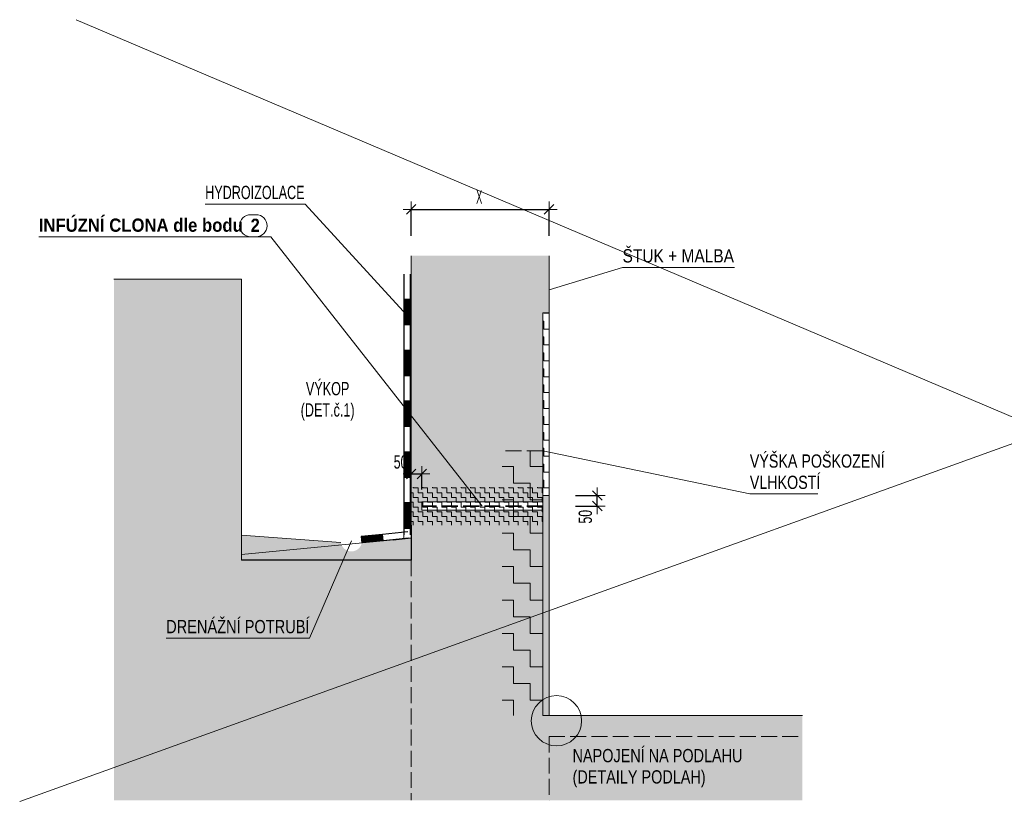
# Model space of a CAD drawing. Header units: millimetres. Extents: x -17177 to 48677, y -60985 to 11467.
# Tile 62 of 71: x -7684 to -3041, y 7601 to 11322. Entities that reach past the tile are written whole.
import ezdxf

# ---------------------------------------------------------------- set-up
doc = ezdxf.new("R2010")
doc.units = ezdxf.units.MM
doc.header["$PDMODE"] = 65
doc.linetypes.add('Carkovana 2x_1_1', pattern=[100, 75, -25])
doc.layers.add('XR$3$INFUZE_1', color=7, linetype='Continuous', lineweight=25)
doc.styles.add('ARIALNARROW', font='ARIALN.TTF')
doc.dimstyles.new('DIMSTYLE_6', dxfattribs={"dimtxt": 62.5, "dimasz": 75, "dimexe": 0, "dimexo": 0, "dimgap": 31.25, "dimtad": 2, "dimdec": 0, "dimrnd": 5, "dimzin": 12, "dimdsep": 46, "dimtxsty": 'ARIALNARROW', "dimblk1": 'ALL_ML_STRICH', "dimblk2": 'ALL_ML_STRICH', "dimsah": 1, "dimcen": 0, "dimclrd": 6, "dimclre": 6, "dimclrt": 6, "dimadec": 0, "dimazin": 0, "dimtfac": 1, "dimtdec": 0, "dimtix": 1, "dimtmove": 2, "dimatfit": 3, "dimfxl": 0, "dimtzin": 0, "dimlwd": 0, "dimlwe": 18, "dimarcsym": 0})
doc.dimstyles.new('DIMSTYLE_7', dxfattribs={"dimtxt": 62.5, "dimasz": 75, "dimexe": 0, "dimexo": 0, "dimgap": 31.25, "dimtad": 2, "dimdec": 0, "dimrnd": 5, "dimzin": 12, "dimdsep": 46, "dimtxsty": 'ARIALNARROW', "dimblk1": 'ALL_ML_STRICH', "dimblk2": 'ALL_ML_STRICH', "dimsah": 1, "dimcen": 0, "dimclrd": 6, "dimclre": 6, "dimclrt": 6, "dimadec": 0, "dimazin": 0, "dimtfac": 1, "dimtdec": 0, "dimtix": 1, "dimtmove": 2, "dimatfit": 3, "dimfxl": 0, "dimtvp": 1.2, "dimtzin": 0, "dimlwd": 0, "dimlwe": 18, "dimarcsym": 0})
doc.dimstyles.new('DIMSTYLE_8', dxfattribs={"dimtxt": 62.5, "dimasz": 75, "dimexe": 0, "dimexo": 0, "dimgap": 31.25, "dimtad": 2, "dimdec": 0, "dimrnd": 5, "dimzin": 12, "dimdsep": 46, "dimtxsty": 'ARIALNARROW', "dimblk1": 'ALL_ML_STRICH', "dimblk2": 'ALL_ML_STRICH', "dimsah": 1, "dimcen": 0, "dimclrd": 6, "dimclre": 6, "dimclrt": 6, "dimadec": 0, "dimazin": 0, "dimtfac": 1, "dimtdec": 0, "dimtix": 1, "dimtmove": 2, "dimatfit": 3, "dimfxl": 0, "dimtvp": 1.2, "dimtzin": 0, "dimlwd": 0, "dimlwe": 18, "dimarcsym": 0})
pattern_1 = [(0, (45, 45), (22.5, 22.5), [22.5, -22.5]), (90, (45, 45), (-22.5, 22.5), [22.5, -22.5])]

# ---------------------------------------------------------------- blocks, each defined once
blk = doc.blocks.new('ALL_ML_STRICH')
at = {"color": 0, "linetype": 'ByBlock', "lineweight": -2}
for p, q in [((-1, 0), (0.5, 0)), ((-0.3, -0.3), (0.3, 0.3)), ((0, -0.5), (0, 0.5))]:
    blk.add_line(p, q, dxfattribs=at)
blk = doc.blocks.new('*D173')
at = {"layer": 'DEFPOINTS', "color": 6, "linetype": 'Continuous', "lineweight": 18}
for p in [(-5837.3, 10427.4), (-5837.3, 10208.3), (-5187.3, 10208.3)]:
    blk.add_point(p, dxfattribs=at)
at = {"layer": 'XR$3$INFUZE_1', "color": 6, "linetype": 'Continuous', "lineweight": -2}
for p, q in [((-5837.3, 10302.8), (-5837.3, 10427.4)), ((-5837.3, 10427.4), (-5187.3, 10427.4)), ((-5187.3, 10302.8), (-5187.3, 10427.4))]:
    blk.add_line(p, q, dxfattribs=at)
at = {"layer": 'XR$3$INFUZE_1', "color": 6, "linetype": 'Continuous', "lineweight": 18, "xscale": 75, "yscale": 75, "zscale": 75, "rotation": 180}
blk.add_blockref('ALL_ML_STRICH', (-5837.3, 10427.4), dxfattribs=at)
at = {"layer": 'XR$3$INFUZE_1', "color": 6, "linetype": 'Continuous', "lineweight": 18, "xscale": 75, "yscale": 75, "zscale": 75}
blk.add_blockref('ALL_ML_STRICH', (-5187.3, 10427.4), dxfattribs=at)
blk = doc.blocks.new('VZOROVÁ ČÁRA_6')
at = {"layer": 'XR$3$INFUZE_1', "color": 1, "linetype": 'Continuous', "lineweight": 25}
for p, q in [((-5973.2, 8893.7), (-6073.3, 8883.7)), ((-6068.1, 8854.1), (-6071.1, 8883.9)), ((-6065.7, 8854.3), (-6068.7, 8884.2)), ((-6063.3, 8854.5), (-6066.3, 8884.4)), ((-6061, 8854.8), (-6063.9, 8884.6)), ((-6058.6, 8855), (-6061.6, 8884.9)), ((-6056.2, 8855.3), (-6059.2, 8885.1)), ((-6053.8, 8855.5), (-6056.8, 8885.3)), ((-6051.4, 8855.7), (-6054.4, 8885.6)), ((-6049, 8856), (-6052, 8885.8)), ((-6046.6, 8856.2), (-6049.6, 8886.1)), ((-6044.2, 8856.5), (-6047.2, 8886.3)), ((-6041.9, 8856.7), (-6044.8, 8886.5)), ((-6039.5, 8856.9), (-6042.4, 8886.8)), ((-6037.1, 8857.2), (-6040.1, 8887)), ((-6034.7, 8857.4), (-6037.7, 8887.3)), ((-6032.3, 8857.6), (-6035.3, 8887.5)), ((-6029.9, 8857.9), (-6032.9, 8887.7)), ((-6027.5, 8858.1), (-6030.5, 8888)), ((-6025.1, 8858.4), (-6028.1, 8888.2)), ((-6022.7, 8858.6), (-6025.7, 8888.4)), ((-6020.4, 8858.8), (-6023.3, 8888.7)), ((-6018, 8859.1), (-6021, 8888.9)), ((-6015.6, 8859.3), (-6018.6, 8889.2)), ((-6013.2, 8859.6), (-6016.2, 8889.4)), ((-6010.8, 8859.8), (-6013.8, 8889.6)), ((-6008.4, 8860), (-6011.4, 8889.9)), ((-6006, 8860.3), (-6009, 8890.1)), ((-6003.6, 8860.5), (-6006.6, 8890.4)), ((-6001.3, 8860.7), (-6004.2, 8890.6)), ((-5998.9, 8861), (-6001.8, 8890.8)), ((-5996.5, 8861.2), (-5999.5, 8891.1)), ((-5994.1, 8861.5), (-5997.1, 8891.3)), ((-5991.7, 8861.7), (-5994.7, 8891.6)), ((-5989.3, 8861.9), (-5992.3, 8891.8)), ((-5986.9, 8862.2), (-5989.9, 8892)), ((-5984.5, 8862.4), (-5987.5, 8892.3)), ((-5982.2, 8862.7), (-5985.1, 8892.5)), ((-5979.8, 8862.9), (-5982.7, 8892.7)), ((-5977.4, 8863.1), (-5980.4, 8893)), ((-5975, 8863.4), (-5978, 8893.2)), ((-5972.6, 8863.6), (-5975.6, 8893.5)), ((-5853.8, 8905.6), (-5973.2, 8893.7)), ((-5970.2, 8863.8), (-5973.2, 8893.7)), ((-5970.2, 8863.8), (-6070.3, 8853.9)), ((-5970.2, 8863.8), (-6070.3, 8853.9)), ((-5970.2, 8863.8), (-6070.3, 8853.9)), ((-5970.2, 8863.8), (-6070.3, 8853.9)), ((-5970.2, 8863.8), (-6070.3, 8853.9))]:
    blk.add_line(p, q, dxfattribs=at)
blk.add_lwpolyline([(-5850.8, 8875.8), (-5970.2, 8863.8), (-6070.3, 8853.9)], dxfattribs=at)
blk.add_lwpolyline([(-5850.8, 8875.8), (-5970.2, 8863.8), (-6070.3, 8853.9)], dxfattribs=at)
blk = doc.blocks.new('VZOROVÁ ČÁRA_7')
at = {"layer": 'XR$3$INFUZE_1', "color": 1, "linetype": 'Continuous', "lineweight": 25}
for p, q in [((-5872.2, 10122), (-5872.3, 10002)), ((-5842.3, 10002), (-5872.3, 10002)), ((-5872.3, 10002), (-5872.3, 9882)), ((-5842.3, 9999.6), (-5872.3, 9999.6)), ((-5842.3, 9997.2), (-5872.3, 9997.2)), ((-5842.3, 9994.8), (-5872.3, 9994.8)), ((-5842.3, 9992.4), (-5872.3, 9992.4)), ((-5842.3, 9990), (-5872.3, 9990)), ((-5842.3, 9987.6), (-5872.3, 9987.6)), ((-5842.3, 9985.2), (-5872.3, 9985.2)), ((-5842.3, 9982.8), (-5872.3, 9982.8)), ((-5842.3, 10002), (-5842.3, 9882)), ((-5842.3, 10002), (-5842.3, 9882)), ((-5842.3, 10002), (-5842.3, 9882)), ((-5842.3, 10002), (-5842.3, 9882)), ((-5842.3, 10002), (-5842.3, 9882)), ((-5842.3, 9980.4), (-5872.3, 9980.4)), ((-5842.3, 9978), (-5872.3, 9978)), ((-5842.3, 9975.6), (-5872.3, 9975.6)), ((-5842.3, 9973.2), (-5872.3, 9973.2)), ((-5842.3, 9970.8), (-5872.3, 9970.8)), ((-5842.3, 9968.4), (-5872.3, 9968.4)), ((-5842.3, 9966), (-5872.3, 9966)), ((-5842.3, 9963.6), (-5872.3, 9963.6)), ((-5842.3, 9961.2), (-5872.3, 9961.2)), ((-5842.3, 9958.8), (-5872.3, 9958.8)), ((-5842.3, 9956.4), (-5872.3, 9956.4)), ((-5842.3, 9954), (-5872.3, 9954)), ((-5842.3, 9951.6), (-5872.3, 9951.6)), ((-5842.3, 9949.2), (-5872.3, 9949.2)), ((-5842.3, 9946.8), (-5872.3, 9946.8)), ((-5842.3, 9944.4), (-5872.3, 9944.4)), ((-5842.3, 9942), (-5872.3, 9942)), ((-5842.3, 9939.6), (-5872.3, 9939.6)), ((-5842.3, 9937.2), (-5872.3, 9937.2)), ((-5842.3, 9934.8), (-5872.3, 9934.8)), ((-5842.3, 9932.4), (-5872.3, 9932.4)), ((-5842.3, 9930), (-5872.3, 9930)), ((-5842.3, 9927.6), (-5872.3, 9927.6)), ((-5842.3, 9925.2), (-5872.3, 9925.2)), ((-5842.3, 9922.8), (-5872.3, 9922.8)), ((-5842.3, 9920.4), (-5872.3, 9920.4)), ((-5842.3, 9918), (-5872.3, 9918)), ((-5842.3, 9915.6), (-5872.3, 9915.6)), ((-5842.3, 9913.2), (-5872.3, 9913.2)), ((-5842.3, 9910.8), (-5872.3, 9910.8)), ((-5842.3, 9908.4), (-5872.3, 9908.4)), ((-5842.3, 9906), (-5872.3, 9906)), ((-5842.3, 9903.6), (-5872.3, 9903.6)), ((-5842.3, 9901.2), (-5872.3, 9901.2)), ((-5842.3, 9898.8), (-5872.3, 9898.8)), ((-5842.3, 9896.4), (-5872.3, 9896.4)), ((-5842.3, 9894), (-5872.3, 9894)), ((-5842.3, 9891.6), (-5872.3, 9891.6)), ((-5842.3, 9889.2), (-5872.3, 9889.2)), ((-5842.3, 9886.8), (-5872.3, 9886.8)), ((-5842.3, 9884.4), (-5872.3, 9884.4)), ((-5872.3, 9882), (-5872.3, 9762)), ((-5842.3, 9882), (-5872.3, 9882)), ((-5842.3, 9762), (-5872.3, 9762)), ((-5872.3, 9762), (-5872.3, 9642)), ((-5842.3, 9759.6), (-5872.3, 9759.6)), ((-5842.3, 9757.2), (-5872.3, 9757.2)), ((-5842.3, 9754.8), (-5872.3, 9754.8)), ((-5842.3, 9752.4), (-5872.3, 9752.4)), ((-5842.3, 9762), (-5842.3, 9642)), ((-5842.3, 9762), (-5842.3, 9642)), ((-5842.3, 9762), (-5842.3, 9642)), ((-5842.3, 9762), (-5842.3, 9642)), ((-5842.3, 9762), (-5842.3, 9642)), ((-5842.3, 9750), (-5872.3, 9750)), ((-5842.3, 9747.6), (-5872.3, 9747.6)), ((-5842.3, 9745.2), (-5872.3, 9745.2)), ((-5842.3, 9742.8), (-5872.3, 9742.8)), ((-5842.3, 9740.4), (-5872.3, 9740.4)), ((-5842.3, 9738), (-5872.3, 9738)), ((-5842.3, 9735.6), (-5872.3, 9735.6)), ((-5842.3, 9733.2), (-5872.3, 9733.2)), ((-5842.3, 9730.8), (-5872.3, 9730.8)), ((-5842.3, 9728.4), (-5872.3, 9728.4)), ((-5842.3, 9726), (-5872.3, 9726)), ((-5842.3, 9723.6), (-5872.3, 9723.6)), ((-5842.3, 9721.2), (-5872.3, 9721.2)), ((-5842.3, 9718.8), (-5872.3, 9718.8)), ((-5842.3, 9716.4), (-5872.3, 9716.4)), ((-5842.3, 9714), (-5872.3, 9714)), ((-5842.3, 9711.6), (-5872.3, 9711.6)), ((-5842.3, 9709.2), (-5872.3, 9709.2)), ((-5842.3, 9706.8), (-5872.3, 9706.8)), ((-5842.3, 9704.4), (-5872.3, 9704.4)), ((-5842.3, 9702), (-5872.3, 9702)), ((-5842.3, 9699.6), (-5872.3, 9699.6)), ((-5842.3, 9697.2), (-5872.3, 9697.2)), ((-5842.3, 9694.8), (-5872.3, 9694.8)), ((-5842.3, 9692.4), (-5872.3, 9692.4)), ((-5842.3, 9690), (-5872.3, 9690)), ((-5842.3, 9687.6), (-5872.3, 9687.6)), ((-5842.3, 9685.2), (-5872.3, 9685.2)), ((-5842.3, 9682.8), (-5872.3, 9682.8)), ((-5842.3, 9680.4), (-5872.3, 9680.4)), ((-5842.3, 9678), (-5872.3, 9678)), ((-5842.3, 9675.6), (-5872.3, 9675.6)), ((-5842.3, 9673.2), (-5872.3, 9673.2)), ((-5842.3, 9670.8), (-5872.3, 9670.8)), ((-5842.3, 9668.4), (-5872.3, 9668.4)), ((-5842.3, 9666), (-5872.3, 9666)), ((-5842.3, 9663.6), (-5872.3, 9663.6)), ((-5842.3, 9661.2), (-5872.3, 9661.2)), ((-5842.3, 9658.8), (-5872.3, 9658.8)), ((-5842.3, 9656.4), (-5872.3, 9656.4)), ((-5842.3, 9654), (-5872.3, 9654)), ((-5842.3, 9651.6), (-5872.3, 9651.6)), ((-5842.3, 9649.2), (-5872.3, 9649.2)), ((-5842.3, 9646.8), (-5872.3, 9646.8)), ((-5842.3, 9644.4), (-5872.3, 9644.4)), ((-5872.3, 9642), (-5872.3, 9522)), ((-5842.3, 9642), (-5872.3, 9642)), ((-5842.3, 9522), (-5872.3, 9522)), ((-5872.3, 9522), (-5872.3, 9402)), ((-5842.3, 9519.6), (-5872.3, 9519.6)), ((-5842.3, 9522), (-5842.3, 9402)), ((-5842.3, 9522), (-5842.3, 9402)), ((-5842.3, 9522), (-5842.3, 9402)), ((-5842.3, 9522), (-5842.3, 9402)), ((-5842.3, 9522), (-5842.3, 9402)), ((-5842.3, 9517.2), (-5872.3, 9517.2)), ((-5842.3, 9514.8), (-5872.3, 9514.8)), ((-5842.3, 9512.4), (-5872.3, 9512.4)), ((-5842.3, 9510), (-5872.3, 9510)), ((-5842.3, 9507.6), (-5872.3, 9507.6)), ((-5842.3, 9505.2), (-5872.3, 9505.2)), ((-5842.3, 9502.8), (-5872.3, 9502.8)), ((-5842.3, 9500.4), (-5872.3, 9500.4)), ((-5842.3, 9498), (-5872.3, 9498)), ((-5842.3, 9495.6), (-5872.3, 9495.6)), ((-5842.3, 9493.2), (-5872.3, 9493.2)), ((-5842.3, 9490.8), (-5872.3, 9490.8)), ((-5842.3, 9488.4), (-5872.3, 9488.4)), ((-5842.3, 9486), (-5872.3, 9486)), ((-5842.3, 9483.6), (-5872.3, 9483.6)), ((-5842.3, 9481.2), (-5872.3, 9481.2)), ((-5842.3, 9478.8), (-5872.3, 9478.8)), ((-5842.3, 9476.4), (-5872.3, 9476.4)), ((-5842.3, 9474), (-5872.3, 9474)), ((-5842.3, 9471.6), (-5872.3, 9471.6)), ((-5842.3, 9469.2), (-5872.3, 9469.2)), ((-5842.3, 9466.8), (-5872.3, 9466.8)), ((-5842.3, 9464.4), (-5872.3, 9464.4)), ((-5842.3, 9462), (-5872.3, 9462)), ((-5842.3, 9459.6), (-5872.3, 9459.6)), ((-5842.3, 9457.2), (-5872.3, 9457.2)), ((-5842.3, 9454.8), (-5872.3, 9454.8)), ((-5842.3, 9452.4), (-5872.3, 9452.4)), ((-5842.3, 9450), (-5872.3, 9450)), ((-5842.3, 9447.6), (-5872.3, 9447.6)), ((-5842.3, 9445.2), (-5872.3, 9445.2)), ((-5842.3, 9442.8), (-5872.3, 9442.8)), ((-5842.3, 9440.4), (-5872.3, 9440.4)), ((-5842.3, 9438), (-5872.3, 9438)), ((-5842.3, 9435.6), (-5872.3, 9435.6)), ((-5842.3, 9433.2), (-5872.3, 9433.2)), ((-5842.3, 9430.8), (-5872.3, 9430.8)), ((-5842.3, 9428.4), (-5872.3, 9428.4)), ((-5842.3, 9426), (-5872.3, 9426)), ((-5842.3, 9423.6), (-5872.3, 9423.6)), ((-5842.3, 9421.2), (-5872.3, 9421.2)), ((-5842.3, 9418.8), (-5872.3, 9418.8)), ((-5842.3, 9416.4), (-5872.3, 9416.4)), ((-5842.3, 9414), (-5872.3, 9414)), ((-5842.3, 9411.6), (-5872.3, 9411.6)), ((-5842.3, 9409.2), (-5872.3, 9409.2)), ((-5842.3, 9406.8), (-5872.3, 9406.8)), ((-5842.3, 9404.4), (-5872.3, 9404.4)), ((-5872.3, 9402), (-5872.3, 9282)), ((-5842.3, 9402), (-5872.3, 9402)), ((-5842.3, 9282), (-5872.3, 9282)), ((-5872.3, 9282), (-5872.3, 9162)), ((-5842.3, 9279.6), (-5872.3, 9279.6)), ((-5842.3, 9277.2), (-5872.3, 9277.2)), ((-5842.3, 9274.8), (-5872.3, 9274.8)), ((-5842.3, 9272.4), (-5872.3, 9272.4)), ((-5842.3, 9270), (-5872.3, 9270)), ((-5842.3, 9267.6), (-5872.3, 9267.6)), ((-5842.3, 9265.2), (-5872.3, 9265.2)), ((-5842.3, 9262.8), (-5872.3, 9262.8)), ((-5842.3, 9260.4), (-5872.3, 9260.4)), ((-5842.3, 9258), (-5872.3, 9258)), ((-5842.3, 9255.6), (-5872.3, 9255.6)), ((-5842.3, 9253.2), (-5872.3, 9253.2)), ((-5842.3, 9250.8), (-5872.3, 9250.8)), ((-5842.3, 9248.4), (-5872.3, 9248.4)), ((-5842.3, 9246), (-5872.3, 9246)), ((-5842.3, 9243.6), (-5872.3, 9243.6)), ((-5842.3, 9241.2), (-5872.3, 9241.2)), ((-5842.3, 9282), (-5842.3, 9162)), ((-5842.3, 9282), (-5842.3, 9162)), ((-5842.3, 9282), (-5842.3, 9162)), ((-5842.3, 9282), (-5842.3, 9162)), ((-5842.3, 9282), (-5842.3, 9162)), ((-5842.3, 9238.8), (-5872.3, 9238.8)), ((-5842.3, 9236.4), (-5872.3, 9236.4)), ((-5842.3, 9234), (-5872.3, 9234)), ((-5842.3, 9231.6), (-5872.3, 9231.6)), ((-5842.3, 9229.2), (-5872.3, 9229.2)), ((-5842.3, 9226.8), (-5872.3, 9226.8)), ((-5842.3, 9224.4), (-5872.3, 9224.4)), ((-5842.3, 9222), (-5872.3, 9222)), ((-5842.3, 9219.6), (-5872.3, 9219.6)), ((-5842.3, 9217.2), (-5872.3, 9217.2)), ((-5842.3, 9214.8), (-5872.3, 9214.8)), ((-5842.3, 9212.4), (-5872.3, 9212.4)), ((-5842.3, 9210), (-5872.3, 9210)), ((-5842.3, 9207.6), (-5872.3, 9207.6)), ((-5842.3, 9205.2), (-5872.3, 9205.2)), ((-5842.3, 9202.8), (-5872.3, 9202.8)), ((-5842.3, 9200.4), (-5872.3, 9200.4)), ((-5842.3, 9198), (-5872.3, 9198)), ((-5842.3, 9195.6), (-5872.3, 9195.6)), ((-5842.3, 9193.2), (-5872.3, 9193.2)), ((-5842.3, 9190.8), (-5872.3, 9190.8)), ((-5842.3, 9188.4), (-5872.3, 9188.4)), ((-5842.3, 9186), (-5872.3, 9186)), ((-5842.3, 9183.6), (-5872.3, 9183.6)), ((-5842.3, 9181.2), (-5872.3, 9181.2)), ((-5842.3, 9178.8), (-5872.3, 9178.8)), ((-5842.3, 9176.4), (-5872.3, 9176.4)), ((-5842.3, 9174), (-5872.3, 9174)), ((-5842.3, 9171.6), (-5872.3, 9171.6)), ((-5842.3, 9169.2), (-5872.3, 9169.2)), ((-5842.3, 9166.8), (-5872.3, 9166.8)), ((-5842.3, 9164.4), (-5872.3, 9164.4)), ((-5872.3, 9162), (-5872.3, 9042)), ((-5842.3, 9162), (-5872.3, 9162)), ((-5842.3, 9042), (-5872.3, 9042)), ((-5872.3, 9042), (-5872.3, 8922)), ((-5842.3, 9039.6), (-5872.3, 9039.6)), ((-5842.3, 9037.2), (-5872.3, 9037.2)), ((-5842.3, 9034.8), (-5872.3, 9034.8)), ((-5842.3, 9032.4), (-5872.3, 9032.4)), ((-5842.3, 9030), (-5872.3, 9030)), ((-5842.3, 9027.6), (-5872.3, 9027.6)), ((-5842.3, 9025.2), (-5872.3, 9025.2)), ((-5842.3, 9022.8), (-5872.3, 9022.8)), ((-5842.3, 9020.4), (-5872.3, 9020.4)), ((-5842.3, 9018), (-5872.3, 9018)), ((-5842.3, 9015.6), (-5872.3, 9015.6)), ((-5842.3, 9013.2), (-5872.3, 9013.2)), ((-5842.3, 9010.8), (-5872.3, 9010.8)), ((-5842.3, 9008.4), (-5872.3, 9008.4)), ((-5842.3, 9042), (-5842.3, 8922)), ((-5842.3, 9042), (-5842.3, 8922)), ((-5842.3, 9042), (-5842.3, 8922)), ((-5842.3, 9042), (-5842.3, 8922)), ((-5842.3, 9042), (-5842.3, 8922)), ((-5842.3, 9006), (-5872.3, 9006)), ((-5842.3, 9003.6), (-5872.3, 9003.6)), ((-5842.3, 9001.2), (-5872.3, 9001.2)), ((-5842.3, 8998.8), (-5872.3, 8998.8)), ((-5842.3, 8996.4), (-5872.3, 8996.4)), ((-5842.3, 8994), (-5872.3, 8994)), ((-5842.3, 8991.6), (-5872.3, 8991.6)), ((-5842.3, 8989.2), (-5872.3, 8989.2)), ((-5842.3, 8986.8), (-5872.3, 8986.8)), ((-5842.3, 8984.4), (-5872.3, 8984.4)), ((-5842.3, 8982), (-5872.3, 8982)), ((-5842.3, 8979.6), (-5872.3, 8979.6)), ((-5842.3, 8977.2), (-5872.3, 8977.2)), ((-5842.3, 8974.8), (-5872.3, 8974.8)), ((-5842.3, 8972.4), (-5872.3, 8972.4)), ((-5842.3, 8970), (-5872.3, 8970)), ((-5842.3, 8967.6), (-5872.3, 8967.6)), ((-5842.3, 8965.2), (-5872.3, 8965.2)), ((-5842.3, 8962.8), (-5872.3, 8962.8)), ((-5842.3, 8960.4), (-5872.3, 8960.4)), ((-5842.3, 8958), (-5872.3, 8958)), ((-5842.3, 8955.6), (-5872.3, 8955.6)), ((-5842.3, 8953.2), (-5872.3, 8953.2)), ((-5842.3, 8950.8), (-5872.3, 8950.8)), ((-5842.3, 8948.4), (-5872.3, 8948.4)), ((-5842.3, 8946), (-5872.3, 8946)), ((-5842.3, 8943.6), (-5872.3, 8943.6)), ((-5842.3, 8941.2), (-5872.3, 8941.2)), ((-5842.3, 8938.8), (-5872.3, 8938.8)), ((-5842.3, 8936.4), (-5872.3, 8936.4)), ((-5842.3, 8934), (-5872.3, 8934)), ((-5842.3, 8931.6), (-5872.3, 8931.6)), ((-5842.3, 8929.2), (-5872.3, 8929.2)), ((-5842.3, 8926.8), (-5872.3, 8926.8)), ((-5842.3, 8924.4), (-5872.3, 8924.4)), ((-5872.3, 8922), (-5872.3, 8890.7)), ((-5842.3, 8922), (-5872.3, 8922)), ((-5842.3, 8922), (-5842.3, 8890.7)), ((-5842.3, 8922), (-5842.3, 8890.7))]:
    blk.add_line(p, q, dxfattribs=at)
for points in [[(-5842.2, 10122), (-5842.3, 10002), (-5842.3, 9882)], [(-5842.2, 10122), (-5842.3, 10002), (-5842.3, 9882)], [(-5842.3, 9882), (-5842.3, 9762), (-5842.3, 9642)], [(-5842.3, 9882), (-5842.3, 9762), (-5842.3, 9642)], [(-5842.3, 9642), (-5842.3, 9522), (-5842.3, 9402)], [(-5842.3, 9642), (-5842.3, 9522), (-5842.3, 9402)], [(-5842.3, 9402), (-5842.3, 9282), (-5842.3, 9162)], [(-5842.3, 9402), (-5842.3, 9282), (-5842.3, 9162)], [(-5842.3, 9162), (-5842.3, 9042), (-5842.3, 8922)], [(-5842.3, 9162), (-5842.3, 9042), (-5842.3, 8922)]]:
    blk.add_lwpolyline(points, dxfattribs=at)
blk = doc.blocks.new('*D176')
at = {"layer": 'DEFPOINTS', "color": 6, "linetype": 'Continuous', "lineweight": 18}
for p in [(-5837.3, 9178.6), (-5787.3, 9047.1), (-5837.3, 9002.3)]:
    blk.add_point(p, dxfattribs=at)
at = {"layer": 'XR$3$INFUZE_1', "color": 6, "linetype": 'Continuous', "lineweight": -2}
for p, q in [((-5837.3, 9178.6), (-5837.3, 9178.6)), ((-5837.3, 9178.6), (-5787.3, 9178.6)), ((-5787.3, 9105.5), (-5787.3, 9178.6))]:
    blk.add_line(p, q, dxfattribs=at)
at = {"layer": 'XR$3$INFUZE_1', "color": 6, "linetype": 'Continuous', "lineweight": 18, "xscale": 75, "yscale": 75, "zscale": 75, "rotation": 180}
blk.add_blockref('ALL_ML_STRICH', (-5837.3, 9178.6), dxfattribs=at)
at = {"layer": 'XR$3$INFUZE_1', "color": 6, "linetype": 'Continuous', "lineweight": 18, "xscale": 75, "yscale": 75, "zscale": 75}
blk.add_blockref('ALL_ML_STRICH', (-5787.3, 9178.6), dxfattribs=at)
at = {"layer": 'XR$3$INFUZE_1', "color": 6, "linetype": 'Continuous', "lineweight": 18, "insert": (-5887.6, 9234.8), "char_height": 62.5, "width": 101.429, "attachment_point": 5, "style": 'ARIALNARROW'}
blk.add_mtext('\\W0.81;\\A1;{50}', dxfattribs=at)
blk = doc.blocks.new('*D177')
at = {"layer": 'DEFPOINTS', "color": 6, "linetype": 'Continuous', "lineweight": 18}
for p in [(-5187.3, 9077.1), (-5217.3, 9027.1), (-4959.8, 9027.1)]:
    blk.add_point(p, dxfattribs=at)
at = {"layer": 'XR$3$INFUZE_1', "color": 6, "linetype": 'Continuous', "lineweight": -2}
for p, q in [((-5061.9, 9077.1), (-4959.8, 9077.1)), ((-4959.8, 9027.1), (-4959.8, 9077.1)), ((-5061.9, 9027.1), (-4959.8, 9027.1))]:
    blk.add_line(p, q, dxfattribs=at)
at = {"layer": 'XR$3$INFUZE_1', "color": 6, "linetype": 'Continuous', "lineweight": 18, "xscale": 75, "yscale": 75, "zscale": 75}
for p, rotation in [((-4959.8, 9077.1), 90), ((-4959.8, 9027.1), 270)]:
    blk.add_blockref('ALL_ML_STRICH', p, dxfattribs=dict(at, rotation=rotation))
at = {"layer": 'XR$3$INFUZE_1', "color": 6, "linetype": 'Continuous', "lineweight": 18, "insert": (-5016.1, 8976.8), "char_height": 62.5, "width": 101.429, "attachment_point": 5, "rotation": 90, "style": 'ARIALNARROW'}
blk.add_mtext('\\W0.81;\\A1;{50}', dxfattribs=at)

msp = doc.modelspace()

# ---------------------------------------------------------------- hatches: boundary and pattern name
at = {"layer": 'XR$3$INFUZE_1', "linetype": 'Continuous', "lineweight": 25}
for color, points in [(254, [(-5787.3, 9047.1), (-5217.3, 9047.1), (-5217.3, 9938.3), (-5187.3, 9938.3), (-5187.3, 10208.3), (-5837.3, 10208.3), (-5837.3, 7639.1), (-5187.3, 7639.1), (-5187.3, 7939.5), (-3992.6, 7939.5), (-3992.6, 8039.5), (-5217.3, 8039.5), (-5217.3, 9007.1), (-5787.3, 9007.1)]), (7, [(-5837.3, 8772.1), (-6637.3, 8772.1), (-6637.3, 8772.2), (-6637.3, 8889.7), (-6637.3, 10098.3), (-7239.4, 10098.3), (-7239.4, 7639.1), (-5837.3, 7639.1)]), (7, [(-5187.3, 7939.5), (-5187.3, 7639.1), (-3992.6, 7639.1), (-3992.6, 7939.5)])]:
    msp.add_hatch(color=color, dxfattribs=at).paths.add_polyline_path(points)
at = {"layer": 'XR$3$INFUZE_1', "linetype": 'Continuous', "lineweight": 13}
h = msp.add_hatch(dxfattribs=at)
h.set_pattern_fill('VZOR', color=1, scale=37.5, style=0, pattern_type=2)
h.set_pattern_definition([(0, (75, 75), (37.5, 37.5), [37.5, -37.5]), (90, (75, 75), (-37.5, 37.5), [37.5, -37.5])])
h.paths.add_polyline_path([(-5187.3, 9938.3), (-5217.3, 9938.3), (-5217.3, 9077.1), (-5187.3, 9077.1)], flags=0)
h = msp.add_hatch(dxfattribs=at)
h.set_pattern_fill('VZOR', color=5, scale=78.75, style=0, pattern_type=2)
h.set_pattern_definition([(0, (157.5, 157.5), (78.75, 78.75), [78.75, -78.75]), (90, (157.5, 157.5), (-78.75, 78.75), [78.75, -78.75])])
h.paths.add_polyline_path([(-5408.3, 9288.3), (-5408.3, 8039.5), (-5217.3, 8039.5), (-5217.3, 9288.3)], flags=0)
h = msp.add_hatch(dxfattribs=at)
h.set_pattern_fill('VZOR', color=1, scale=22.5, style=0, pattern_type=2)
h.set_pattern_definition(pattern_1)
h.paths.add_polyline_path([(-5217.3, 9117.1), (-5837.3, 9117.1), (-5837.3, 8937.1), (-5217.3, 8937.1), (-5217.3, 9007.1), (-5787.3, 9007.1), (-5787.3, 9047.1), (-5217.3, 9047.1)], flags=0)
for color, points in [(11, [(-5217.3, 9077.1), (-5217.3, 8039.5), (-5187.3, 8039.5), (-5187.3, 9077.1)]), (8, [(-6637.3, 8772.2), (-5937.3, 8772.1), (-5837.3, 8772.1), (-5837.3, 8877.1), (-5870.6, 8873.3), (-6070.3, 8853.9), (-6070.5, 8852.8), (-6071.1, 8850.3), (-6071.8, 8847.8), (-6072.7, 8845.3), (-6073.7, 8842.9), (-6074.8, 8840.5), (-6076.1, 8838.2), (-6077.4, 8836), (-6078.9, 8833.8), (-6080.5, 8831.8), (-6082.2, 8829.8), (-6084, 8827.9), (-6085.9, 8826.1), (-6087.9, 8824.4), (-6090, 8822.8), (-6092.2, 8821.3), (-6094.4, 8819.9), (-6096.7, 8818.7), (-6099, 8817.6), (-6101.5, 8816.6), (-6103.9, 8815.7), (-6106.4, 8814.9), (-6109, 8814.3), (-6111.6, 8813.9), (-6114.2, 8813.5), (-6116.8, 8813.3), (-6119.4, 8813.2), (-6122, 8813.3), (-6124.6, 8813.5), (-6127.2, 8813.9), (-6129.8, 8814.3), (-6132.3, 8814.9), (-6134.8, 8815.7), (-6137.3, 8816.6), (-6139.7, 8817.6), (-6142.1, 8818.7), (-6144.4, 8819.9), (-6146.6, 8821.3), (-6148.8, 8822.8), (-6150.8, 8824.4), (-6152.8, 8826.1), (-6154.7, 8827.9), (-6156.5, 8829.8), (-6158.2, 8831.8), (-6159.8, 8833.8), (-6161.3, 8836), (-6162.7, 8838.2), (-6163.9, 8840.5), (-6165.1, 8842.9), (-6166.1, 8845.3), (-6166.9, 8847.8), (-6167.7, 8850.3), (-6168.3, 8852.8), (-6168.6, 8854.7), (-6637.3, 8889.7)])]:
    msp.add_hatch(color=color, dxfattribs=at).paths.add_polyline_path(points)
h = msp.add_hatch(dxfattribs=at)
h.set_pattern_fill('VZOR', color=1, scale=22.5, style=0, pattern_type=2)
h.set_pattern_definition(pattern_1)
h.paths.add_polyline_path([(-5787.3, 9047.1), (-5787.3, 9007.1), (-5217.3, 9007.1), (-5217.3, 9047.1)], flags=0)

# ---------------------------------------------------------------- linework, layer by layer
at = {"layer": 'XR$3$INFUZE_1', "color": 1, "linetype": 'Continuous', "lineweight": 13}
for p, q in [((-7417.8, 11322.4), (1305.3, 7617.6)), ((-7683.5, 7632.4), (951.1, 10746.8)), ((-5837.3, 8772.1), (-5837.3, 10208.3)), ((-5187.3, 10208.3), (-5187.3, 9938.3)), ((-5872.2, 10121.5), (-5872.3, 8873.3)), ((-5187.3, 9938.3), (-5217.3, 9938.3)), ((-5217.3, 9938.3), (-5217.3, 9077.1)), ((-5187.3, 9938.3), (-5187.3, 9077.1)), ((-5217.3, 9077.1), (-5187.3, 9077.1)), ((-5217.3, 9077.1), (-5217.3, 8039.5)), ((-5187.3, 9077.1), (-5187.3, 8039.5)), ((-5787.3, 9047.1), (-5787.3, 9007.1)), ((-5217.3, 9047.1), (-5787.3, 9047.1)), ((-5217.3, 9007.1), (-5787.3, 9007.1)), ((-5217.3, 8039.5), (-5187.3, 8039.5))]:
    msp.add_line(p, q, dxfattribs=at)
at = {"layer": 'XR$3$INFUZE_1', "color": 5, "linetype": 'Continuous', "lineweight": 13}
for p, q in [((-6808.9, 10452.1), (-6337.9, 10452.1)), ((-6337.9, 10452.1), (-5857.3, 9927.3)), ((-6568.8, 10401.9), (-6594.2, 10401.9)), ((-7593.7, 10297.8), (-6499.5, 10297.8)), ((-6568.8, 10297.8), (-6594.2, 10297.8)), ((-6499.5, 10297.8), (-5502.3, 9027.1)), ((-4840.7, 10153), (-5187.3, 10047.8)), ((-4313.6, 10153), (-4840.7, 10153)), ((-5217.3, 9288.3), (-4240.6, 9085.6)), ((-4240.6, 9085.6), (-3919.8, 9085.6)), ((-6317.1, 8403.3), (-6119.4, 8863.2)), ((-6992.8, 8403.3), (-6317.1, 8403.3))]:
    msp.add_line(p, q, dxfattribs=at)
at = {"layer": 'XR$3$INFUZE_1', "color": 7, "linetype": 'Continuous', "lineweight": 13}
for p, q in [((-6637.3, 10098.3), (-7239.4, 10098.3)), ((-6637.3, 8772.1), (-6637.3, 10098.3)), ((-5837.3, 8772.1), (-6637.3, 8772.1)), ((-5187.3, 8039.5), (-3992.6, 8039.5))]:
    msp.add_line(p, q, dxfattribs=at)
at = {"layer": 'XR$3$INFUZE_1', "color": 5, "linetype": 'Carkovana 2x_1_1', "lineweight": 13}
msp.add_line((-5217.3, 9288.3), (-5408.3, 9288.3), dxfattribs=at)
at = {"layer": 'XR$3$INFUZE_1', "color": 1, "linetype": 'Carkovana 2x_1_1', "lineweight": 35}
msp.add_line((-5217.3, 9027.1), (-5787.3, 9027.1), dxfattribs=at)
at = {"layer": 'XR$3$INFUZE_1', "color": 250, "linetype": 'Continuous', "lineweight": 25}
for p, q in [((-5837.3, 8937.1), (-5837.3, 8877.1)), ((-5837.3, 8937.1), (-5837.3, 8772.1)), ((-5922.7, 8867.7), (-5837.3, 8877.1)), ((-5837.3, 8772.1), (-6637.3, 8772.2))]:
    msp.add_line(p, q, dxfattribs=at)
at = {"layer": 'XR$3$INFUZE_1', "color": 250, "linetype": 'Continuous', "lineweight": 13}
for p, q in [((-6168.6, 8854.7), (-6637.3, 8889.7)), ((-5870.6, 8873.3), (-6637.3, 8798.6))]:
    msp.add_line(p, q, dxfattribs=at)
at = {"layer": 'XR$3$INFUZE_1', "color": 7, "linetype": 'Carkovana 2x_1_1', "lineweight": 13}
for p, q in [((-5837.3, 8772.1), (-5837.3, 7639.1)), ((-5187.3, 7939.5), (-5187.3, 7639.1)), ((-5187.3, 7939.5), (-3992.6, 7939.5))]:
    msp.add_line(p, q, dxfattribs=at)
at = {"layer": 'XR$3$INFUZE_1', "color": 5, "linetype": 'Continuous', "lineweight": 13}
msp.add_circle((-5152.3, 8013.8), 118.7, dxfattribs=at)
for centre, start, end in [((-6594.2, 10349.8), 90, 270), ((-6568.8, 10349.8), 270, 90)]:
    msp.add_arc(centre, 52.1, start, end, dxfattribs=at)

# ---------------------------------------------------------------- block references
at = {"layer": 'XR$3$INFUZE_1', "color": 1, "linetype": 'Continuous', "lineweight": 25}
for name in ['VZOROVÁ ČÁRA_7', 'VZOROVÁ ČÁRA_6']:
    msp.add_blockref(name, (0, 0), dxfattribs=at)

# ---------------------------------------------------------------- texts
at = {"layer": 'XR$3$INFUZE_1', "color": 5, "linetype": 'Continuous', "lineweight": 13, "char_height": 62.5, "attachment_point": 7, "style": 'ARIALNARROW'}
for s, insert, width in [('\\W1.10;\\fArial Narrow|i0|b1|c0|p0;INFÚZNÍ CLONA dle bodu ', (-7593.7, 10320.7), 981.721), ('\\W1.07;\\fArial Narrow|i0|b1|c0|p0;2', (-6594.2, 10320.7), 76.941)]:
    msp.add_mtext(s, dxfattribs=dict(at, insert=insert, width=width))
at = {"layer": 'XR$3$INFUZE_1', "color": 5, "linetype": 'Continuous', "lineweight": 25, "char_height": 62.5, "attachment_point": 7, "style": 'ARIALNARROW'}
for s, insert, width in [('\\W0.83;HYDROIZOLACE', (-6808.9, 10475), 497.037), ('\\W1.02;ŠTUK + MALBA', (-4840.7, 10175.9), 559.1), ('\\W0.96;DRENÁŽNÍ POTRUBÍ', (-6992.8, 8426.2), 705.692)]:
    msp.add_mtext(s, dxfattribs=dict(at, insert=insert, width=width))
at = {"layer": 'XR$3$INFUZE_1', "color": 6, "linetype": 'Continuous', "lineweight": 25, "insert": (-5516.7, 10486.1), "char_height": 62.5, "width": 47.667, "attachment_point": 5, "style": 'ARIALNARROW'}
msp.add_mtext('\\W0.60;X', dxfattribs=at)
at = {"layer": 'XR$3$INFUZE_1', "color": 5, "linetype": 'Continuous', "lineweight": 13, "char_height": 62.5, "line_spacing_factor": 0.963855, "style": 'ARIALNARROW'}
for s, insert, width, attachment_point in [('\\W0.83;VÝKOP\\P(DET.č.1)', (-6231.4, 9612.5), 305.068, 2), ('\\W0.94;VÝŠKA POŠKOZENÍ\\PVLHKOSTÍ', (-4240.6, 9271), 669.009, 1), ('\\W0.95;NAPOJENÍ NA PODLAHU\\P(DETAILY PODLAH)', (-5076.4, 7880.9), 828.49, 1)]:
    msp.add_mtext(s, dxfattribs=dict(at, insert=insert, width=width, attachment_point=attachment_point))

# ---------------------------------------------------------------- dimensions: what is measured, and where the dimension line sits
at = {"layer": 'XR$3$INFUZE_1', "color": 6, "linetype": 'Continuous', "lineweight": 18}
for base, p1, p2, dimstyle, picture, middle in [((-5187.3, 10427.4), (-5837.3, 10302.8), (-5187.3, 10302.8), 'DIMSTYLE_6', '*D173', (-5512.3, 10458.7)), ((-5787.3, 9178.6), (-5837.3, 9178.6), (-5787.3, 9105.5), 'DIMSTYLE_7', '*D176', (-5887.6, 9234.8))]:
    dim = msp.add_linear_dim(base=base, p1=p1, p2=p2, dimstyle=dimstyle, override={"dimpost": '<>', "dimclrd": 6, "dimclre": 6, "dimclrt": 6, "dimlwd": 0, "dimlwe": 18}, dxfattribs=at)
    dim.commit()
    dim.dimension.update_dxf_attribs({"geometry": picture, "text_midpoint": middle, "dimtype": 160})
dim = msp.add_linear_dim(base=(-4959.8, 9077.1), p1=(-5061.9, 9027.1), p2=(-5061.9, 9077.1), angle=90, dimstyle='DIMSTYLE_8', override={"dimpost": '<>', "dimclrd": 6, "dimclre": 6, "dimclrt": 6, "dimlwd": 0, "dimlwe": 18}, dxfattribs=at)
dim.commit()
dim.dimension.update_dxf_attribs({"geometry": '*D177', "text_midpoint": (-5016.1, 8976.8), "dimtype": 160})

doc.saveas('drawing.dxf')
